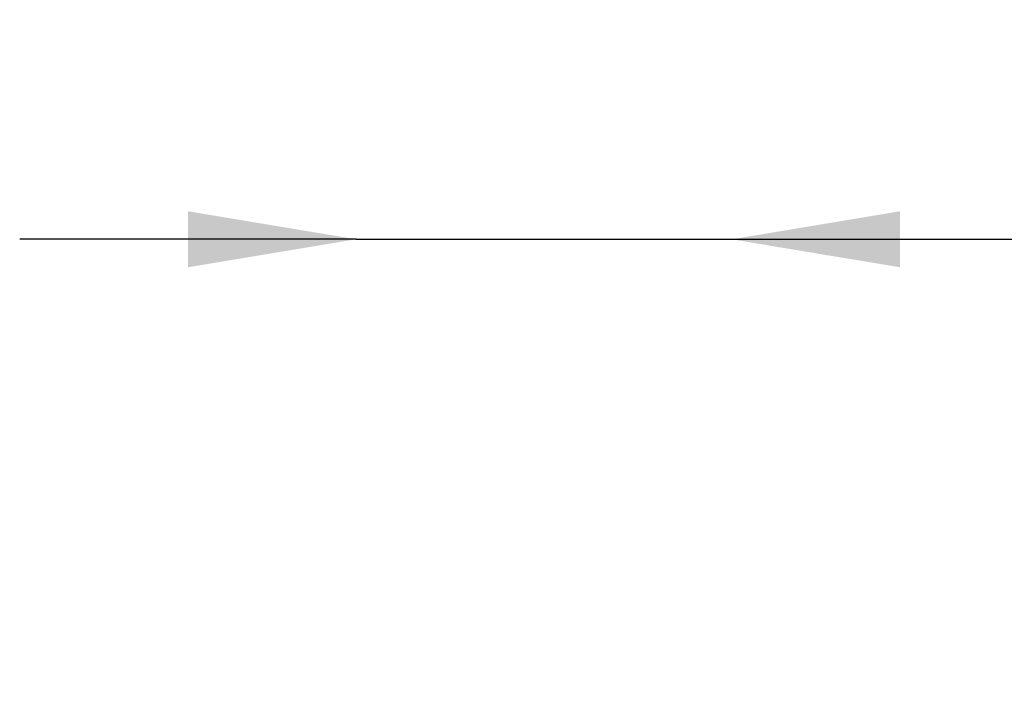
# Model space of a CAD drawing. Header units: millimetres. Extents: x 0 to 420, y 0 to 297.
# Tile 20 of 23: x 296 to 314, y 202 to 214. Entities that reach past the tile are written whole.
import ezdxf

# ---------------------------------------------------------------- set-up
doc = ezdxf.new("R2010")
doc.units = ezdxf.units.MM
doc.layers.add('QUOTE', color=174, linetype='Continuous')
doc.styles.add('SLDTEXTSTYLE3', font='TXT', dxfattribs={"width": 0.75})
doc.dimstyles.new('SLDDIMSTYLE0', dxfattribs={"dimtxt": 3, "dimasz": 3, "dimexe": 0, "dimexo": 0.0625, "dimgap": 0.75, "dimtad": 1, "dimlfac": 22.374109, "dimrnd": 1e-09, "dimzin": 12, "dimdsep": 46, "dimtxsty": 'SLDTEXTSTYLE3', "dimsah": 1, "dimcen": 0.09, "dimadec": 0, "dimazin": 3, "dimtfac": 1, "dimtdec": 3, "dimtmove": 0, "dimatfit": 0, "dimfxl": 0, "dimfrac": 2, "dimtolj": 1, "dimtzin": 12, "dimarcsym": 0})

# ---------------------------------------------------------------- blocks, each defined once
blk = doc.blocks.new('_D')
at = {"layer": 'QUOTE'}
for p, q in [((301.946, 210.118), (295.946, 210.118)), ((301.946, 210.118), (308.65, 210.118)), ((308.65, 210.118), (323.198, 210.118))]:
    blk.add_line(p, q, dxfattribs=at)
for points in [[(301.946, 210.118), (298.946, 210.618), (298.946, 209.618)], [(308.65, 210.118), (311.65, 209.618), (311.65, 210.618)]]:
    blk.add_solid(points, dxfattribs=at)
at = {"layer": 'QUOTE', "insert": (316.548, 213.985), "char_height": 3, "attachment_point": 1, "style": 'SLDTEXTSTYLE3'}
blk.add_mtext('150', dxfattribs=at)

msp = doc.modelspace()

# ---------------------------------------------------------------- dimensions: what is measured, and where the dimension line sits
at = {"layer": 'QUOTE'}
dim = msp.add_linear_dim(base=(308.6502, 210.11811), p1=(301.94602, 202.04834), p2=(308.6502, 202.91428), dimstyle='SLDDIMSTYLE0', dxfattribs=at)
dim.commit()
dim.dimension.update_dxf_attribs({"geometry": '_D', "text_midpoint": (319.87288, 210.11811), "dimtype": 160})

doc.saveas('drawing.dxf')
